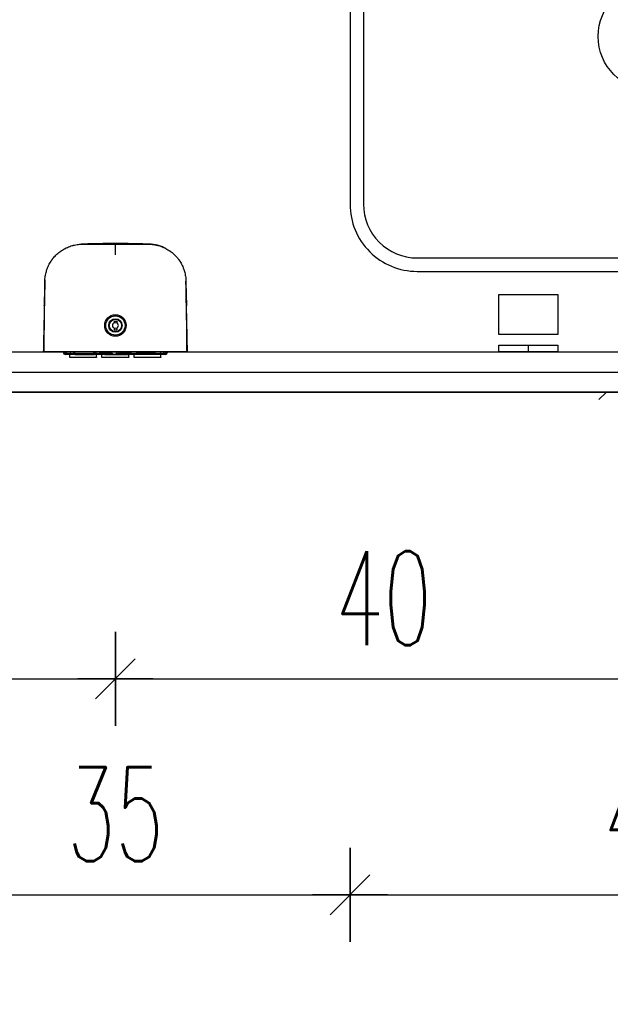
# Model space of a CAD drawing. Header units: centimetres. Extents: x -15121 to 30567, y -60641 to 0.
# Tile 232 of 256: x 10648 to 10692, y -24898 to -24825. Entities that reach past the tile are written whole.
import ezdxf

# ---------------------------------------------------------------- set-up
doc = ezdxf.new("R2010")
doc.units = ezdxf.units.CM
doc.header["$LTSCALE"] = 60
for name, color, linetype in [('A-----SZ', 8, 'Continuous'), ('AIKA sanitariaty', 7, 'Continuous'), ('AIKA TYNK', 5, 'Continuous'), ('AIKA widoki wymiarowanie', 7, 'Continuous'), ('AIKA widokowe', 7, 'Continuous'), ('AIKA wymiarowanie gnaizdka rzut lobby', 7, 'Continuous'), ('AIKA ŚCIANA', 8, 'Continuous')]:
    doc.layers.add(name, color=color, linetype=linetype)
doc.styles.add('wymiar', font='txt.shx', dxfattribs={"width": 0.6})
doc.dimstyles.new('Dwudziestka', dxfattribs={"dimtxt": 7, "dimasz": 0.7, "dimexe": 5, "dimexo": 0, "dimgap": 2.5, "dimtad": 1, "dimtoh": 1, "dimdec": 3, "dimrnd": 0.5, "dimdsep": 46, "dimtxsty": 'wymiar', "dimblk": 'znacznik', "dimcen": 0, "dimdle": 5, "dimse1": 1, "dimse2": 1, "dimclrd": 256, "dimclre": 256, "dimclrt": 256, "dimadec": 0, "dimazin": 0, "dimtfac": 0.4, "dimtdec": 3, "dimtix": 1, "dimtofl": 0, "dimtmove": 2, "dimatfit": 3, "dimldrblk": 'znacznik', "dimfxl": 1, "dimtolj": 1, "dimarcsym": 0})

# ---------------------------------------------------------------- blocks, each defined once
blk = doc.blocks.new('SL umywalka 45')
at = {"layer": 'AIKA sanitariaty'}
for points in [[(-17.5, -17.5), (17.5, -17.5, 0.414214), (22.5, -12.5), (22.5, 12.5, 0.414214), (17.5, 17.5), (-17.5, 17.5, 0.414214), (-22.5, 12.5), (-22.5, -12.5, 0.414214)], [(-17.5, -16.5), (17.5, -16.5, 0.414214), (21.5, -12.5), (21.5, 12.5, 0.414214), (17.5, 16.5), (-17.5, 16.5, 0.414214), (-21.5, 12.5), (-21.5, -12.5, 0.414214)]]:
    blk.add_lwpolyline(points, format="xyb", close=True, dxfattribs=at)
blk.add_circle((0, 0), 4, dxfattribs=at)
blk = doc.blocks.new('SL dozownik góra')
at = {"layer": 'AIKA widokowe'}
for p, q in [((-9.479, -0.026), (-9.479, 0.009)), ((-9.379, -0.026), (-9.379, 0.009)), ((-9.258, 0.009), (-9.37, 0.009)), ((-9.279, 0.209), (-8.579, 0.209)), ((-8.579, 0.109), (-9.279, 0.109)), ((-9.149, 0.109), (-9.149, -0.026)), ((-8.879, 0.45), (-8.879, 0.509)), ((-8.879, 0.509), (-6.379, 0.509)), ((-8.879, 0.45), (-8.879, 0.238)), ((-8.879, 0.209), (-8.879, 0.238)), ((-8.829, -0.026), (-8.829, 0.109)), ((-8.579, 0.209), (-8.479, 0.209)), ((-8.479, 0.109), (-8.579, 0.109)), ((-8.479, 0.209), (-8.379, 0.209)), ((-8.479, 0.109), (-8.479, 0.209)), ((-8.379, 0.109), (-8.479, 0.109)), ((-8.379, 0.209), (-6.579, 0.209)), ((-8.379, 0.109), (-6.579, 0.109)), ((-6.629, 0.109), (-6.629, -0.036)), ((-6.629, 0.109), (-6.629, 0.109)), ((-6.579, 0.209), (-6.479, 0.209)), ((-6.479, 0.109), (-6.579, 0.109)), ((-6.479, 0.209), (-6.379, 0.209)), ((-6.479, 0.209), (-6.479, 0.109)), ((-6.379, 0.109), (-6.479, 0.109)), ((-6.379, 0.509), (-6.379, 0.45)), ((-6.379, 0.45), (-6.379, 0.238)), ((-6.379, 0.238), (-6.379, 0.209)), ((-6.379, 0.209), (-5.75, 0.209)), ((-5.75, 0.109), (-6.379, 0.109)), ((-6.129, 0.109), (-6.129, 0.103)), ((-6.129, 0.109), (-6.129, 0.109)), ((-6.129, 0.103), (-5.716, 0.103)), ((-5.879, 0.45), (-5.879, 0.509)), ((-5.879, 0.509), (-3.379, 0.509)), ((-5.879, 0.45), (-5.879, 0.238)), ((-5.879, 0.209), (-5.879, 0.238)), ((-3.629, 0.209), (-5.75, 0.209)), ((-5.68, 0.08), (-5.574, -0.026)), ((-5.433, -0.026), (-5.609, 0.15)), ((-4.714, 0.109), (-5.568, 0.109)), ((-5.561, 0.103), (-4.929, 0.103)), ((-4.929, 0.103), (-4.929, 0.109)), ((-4.929, 0.109), (-4.929, 0.109)), ((-4.66, 0.163), (-4.849, -0.026)), ((-3.629, 0.109), (-4.308, 0.109)), ((-3.129, 0.103), (-4.297, 0.103)), ((-3.629, 0.209), (-3.429, 0.209)), ((-3.429, 0.109), (-3.629, 0.109)), ((-3.429, 0.209), (-3.229, 0.209)), ((-3.429, 0.109), (-3.429, 0.209)), ((-3.229, 0.109), (-3.429, 0.109)), ((-3.379, 0.509), (-3.379, 0.45)), ((-3.379, 0.45), (-3.379, 0.238)), ((-3.379, 0.238), (-3.379, 0.209)), ((-3.229, 0.209), (-2.879, 0.209)), ((-2.879, 0.109), (-3.229, 0.109)), ((-3.129, 0.109), (-3.129, 0.103)), ((-3.129, 0.109), (-3.129, 0.109)), ((-2.879, 0.45), (-2.879, 0.509)), ((-2.879, 0.509), (-0.379, 0.509)), ((-2.879, 0.45), (-2.879, 0.238)), ((-2.879, 0.209), (-2.879, 0.238)), ((-2.879, 0.209), (-2.779, 0.209)), ((-2.879, 0.109), (-2.779, 0.109)), ((-2.779, 0.209), (-2.679, 0.209)), ((-2.779, 0.209), (-2.779, 0.109)), ((-2.779, 0.109), (-2.679, 0.109)), ((-0.879, 0.209), (-2.679, 0.209)), ((-0.879, 0.109), (-2.679, 0.109)), ((-2.629, 0.109), (-2.629, -0.036)), ((-2.629, 0.109), (-2.629, 0.109)), ((-0.879, 0.209), (-0.779, 0.209)), ((-0.879, 0.109), (-0.779, 0.109)), ((-0.779, 0.209), (-0.679, 0.209)), ((-0.779, 0.109), (-0.779, 0.209)), ((-0.779, 0.109), (-0.679, 0.109)), ((-0.679, 0.209), (0.021, 0.209)), ((0.021, 0.109), (-0.679, 0.109)), ((-0.429, 0.109), (-0.429, -0.026)), ((-0.379, 0.509), (-0.379, 0.45)), ((-0.379, 0.45), (-0.379, 0.238)), ((-0.379, 0.238), (-0.379, 0.209)), ((-0.109, 0.109), (-0.109, -0.026)), ((0.112, 0.009), (0, 0.009)), ((0.121, 0.009), (0.121, -0.026)), ((0.221, 0.009), (0.221, -0.026)), ((-4.754, -2.241), (-4.754, -2.086)), ((-4.504, -2.086), (-4.754, -2.086)), ((-4.754, -2.262), (-4.754, -2.241)), ((-4.754, -2.731), (-4.754, -2.71)), ((-4.754, -2.886), (-4.754, -2.731)), ((-4.504, -2.241), (-4.504, -2.086)), ((-4.504, -2.241), (-4.504, -2.262)), ((-4.504, -2.71), (-4.504, -2.731)), ((-4.504, -2.886), (-4.504, -2.731)), ((-4.504, -2.886), (-4.754, -2.886)), ((-11.255, -4.306), (-11.255, -4.306)), ((1.997, -4.306), (1.997, -4.306)), ((-11.236, -5.146), (-11.236, -5.146)), ((1.978, -5.146), (1.978, -5.146)), ((-11.209, -6.366), (-11.207, -6.517)), ((-11.208, -6.376), (-11.207, -6.501))]:
    blk.add_line(p, q, dxfattribs=at)
for radius in [1, 0.9, 0.625, 0.575]:
    blk.add_circle((-4.629, -2.486), radius, dxfattribs=at)
for centre, radius, start, end in [((-9.279, 0.009), 0.2, 90, 180), ((-9.279, 0.009), 0.1, 90, 180), ((-9.37, 0), 0.009, 90, 180), ((-9.258, 0), 0.009, 0, 90), ((-5.75, 0.009), 0.2, 45, 90), ((-5.75, 0.009), 0.1, 45, 90), ((-4.589, 0.093), 0.1, 85.83277, 135), ((-4.629, -0.456), 0.65, 42.18599, 85.83277), ((0, 0), 0.009, 90, 180), ((0.021, 0.009), 0.2, 0, 90), ((0.021, 0.009), 0.1, 0, 90), ((0.112, 0), 0.009, 0, 90), ((-4.629, -2.486), 0.275, 117.03569, 242.96431), ((-4.629, -2.486), 0.256, 60.79407, 119.20593), ((-4.629, -2.486), 0.256, 240.79407, 299.20593), ((-4.629, -2.486), 0.275, 297.03569, 62.96431), ((-11.235, -4.306), 0.02, 182.1155, 232.66012), ((1.977, -4.306), 0.02, 307.09269, 359.64295), ((-11.216, -5.146), 0.02, 141.30303, 181.35765), ((1.958, -5.146), 0.02, 358.84086, 39.05333), ((-7.684, -6.486), 3.523, 180.5, 180.91114), ((-1.574, -6.486), 3.523, 356.09612, 359.45377), ((-1.574, -6.486), 3.523, 356.24723, 359.5)]:
    blk.add_arc(centre, radius, start, end, dxfattribs=at)
for points, degree in [([(-11.351, -0.026), (-11.352, -0.026), (-11.274, -0.026)], 2), ([(-10.884, -0.036), (-11.008, -0.033), (-11.131, -0.03), (-11.255, -0.027)], 3), ([(-10.292, -0.026), (-7.461, -0.026), (-4.629, -0.026)], 2), ([(-4.629, -0.026), (-1.797, -0.026), (1.034, -0.026)], 2), ([(1.997, -0.027), (1.873, -0.03), (1.75, -0.033), (1.626, -0.036)], 3), ([(2.016, -0.026), (2.094, -0.026), (2.093, -0.026)], 2), ([(-0.023, -9.703), (-0.005, -9.695), (0.013, -9.686), (0.031, -9.677)], 3)]:
    blk.add_open_spline(points, degree=degree, dxfattribs=at)
for points, knots in [([(-11.351, -0.026), (-11.346, -0.275), (-11.335, -0.753), (-11.319, -1.442), (-11.305, -2.073), (-11.292, -2.647), (-11.281, -3.164), (-11.271, -3.624), (-11.262, -3.998), (-11.257, -4.219), (-11.255, -4.306)], [0, 0, 0, 0, 0.174298, 0.335211, 0.482738, 0.616879, 0.737634, 0.845004, 0.938988, 1, 1, 1, 1]), ([(-11.274, -0.026), (-11.273, -0.026), (-11.272, -0.026), (-11.265, -0.026), (-11.26, -0.026), (-11.247, -0.026), (-11.239, -0.026), (-11.224, -0.026), (-11.219, -0.026), (-11.208, -0.026), (-11.202, -0.026), (-11.183, -0.026), (-11.17, -0.026), (-11.139, -0.026), (-11.123, -0.026), (-11.087, -0.026), (-11.068, -0.026), (-11.043, -0.026), (-11.037, -0.026), (-11.027, -0.026), (-11.011, -0.026), (-10.994, -0.026), (-10.961, -0.026), (-10.913, -0.026), (-10.862, -0.026), (-10.822, -0.026), (-10.809, -0.026), (-10.788, -0.026), (-10.781, -0.026), (-10.767, -0.026), (-10.76, -0.026), (-10.725, -0.026), (-10.696, -0.026), (-10.638, -0.026), (-10.608, -0.026), (-10.547, -0.026), (-10.516, -0.026), (-10.476, -0.026), (-10.468, -0.026), (-10.452, -0.026), (-10.428, -0.026), (-10.405, -0.026), (-10.356, -0.026), (-10.324, -0.026), (-10.292, -0.026)], [0, 0, 0, 0, 0.0625, 0.0625, 0.125, 0.125, 0.1875, 0.1875, 0.21875, 0.21875, 0.25, 0.25, 0.3125, 0.3125, 0.375, 0.375, 0.4375, 0.4375, 0.453125, 0.453125, 0.46875, 0.5, 0.5, 0.5625, 0.625, 0.625, 0.65625, 0.65625, 0.671875, 0.671875, 0.6875, 0.6875, 0.75, 0.75, 0.8125, 0.8125, 0.875, 0.875, 0.890625, 0.890625, 0.90625, 0.9375, 0.9375, 1, 1, 1, 1]), ([(-4.629, -10.065), (-5.264, -10.065), (-5.899, -10.064), (-6.693, -10.061), (-6.931, -10.059), (-7.208, -10.058), (-7.328, -10.058), (-7.407, -10.058), (-7.447, -10.058), (-7.526, -10.058), (-7.585, -10.058), (-7.645, -10.057), (-7.685, -10.057), (-7.705, -10.057), (-7.764, -10.056), (-7.804, -10.055), (-7.863, -10.052), (-7.883, -10.051), (-7.922, -10.049), (-7.942, -10.048), (-8.04, -10.041), (-8.119, -10.032), (-8.275, -10.01), (-8.353, -9.996), (-8.469, -9.972), (-8.508, -9.963), (-8.565, -9.948), (-8.585, -9.943), (-8.623, -9.933), (-8.642, -9.928), (-8.737, -9.901), (-8.812, -9.877), (-8.96, -9.824), (-9.033, -9.795), (-9.177, -9.732), (-9.248, -9.698), (-9.387, -9.626), (-9.455, -9.587), (-9.557, -9.526), (-9.59, -9.505), (-9.64, -9.472), (-9.656, -9.461), (-9.689, -9.439), (-9.706, -9.427), (-9.786, -9.37), (-9.849, -9.323), (-9.971, -9.223), (-10.031, -9.172), (-10.145, -9.065), (-10.201, -9.01), (-10.308, -8.895), (-10.36, -8.836), (-10.435, -8.745), (-10.46, -8.714), (-10.49, -8.674), (-10.496, -8.666), (-10.508, -8.65), (-10.526, -8.627), (-10.543, -8.603), (-10.601, -8.522), (-10.644, -8.456), (-10.727, -8.322), (-10.804, -8.186), (-10.873, -8.045), (-10.936, -7.901), (-10.966, -7.828), (-11.006, -7.717), (-11.019, -7.68), (-11.035, -7.632), (-11.038, -7.623), (-11.044, -7.604), (-11.052, -7.576), (-11.061, -7.547), (-11.088, -7.452), (-11.107, -7.376), (-11.14, -7.223), (-11.154, -7.146), (-11.177, -6.991), (-11.186, -6.914), (-11.195, -6.797), (-11.198, -6.759), (-11.201, -6.7), (-11.202, -6.681), (-11.203, -6.642), (-11.204, -6.622), (-11.204, -6.583), (-11.205, -6.563), (-11.205, -6.524), (-11.206, -6.485), (-11.206, -6.446), (-11.206, -6.407), (-11.206, -6.387), (-11.207, -6.328), (-11.207, -6.289), (-11.208, -6.211), (-11.208, -6.172), (-11.211, -5.976), (-11.212, -5.819), (-11.22, -5.037), (-11.227, -4.41), (-11.241, -3.158), (-11.247, -2.531), (-11.261, -1.279), (-11.267, -0.652), (-11.274, -0.026)], [0, 0, 0, 0, 0.125, 0.125, 0.15625, 0.171875, 0.179687, 0.179687, 0.1875, 0.1875, 0.195312, 0.199219, 0.199219, 0.203125, 0.203125, 0.210937, 0.210937, 0.214844, 0.214844, 0.21875, 0.21875, 0.234375, 0.234375, 0.25, 0.25, 0.257812, 0.257812, 0.261719, 0.261719, 0.265625, 0.265625, 0.28125, 0.28125, 0.296875, 0.296875, 0.3125, 0.3125, 0.328125, 0.328125, 0.335937, 0.335937, 0.339844, 0.339844, 0.34375, 0.34375, 0.359375, 0.359375, 0.375, 0.375, 0.390625, 0.390625, 0.40625, 0.40625, 0.414062, 0.414062, 0.416016, 0.416016, 0.417969, 0.421875, 0.421875, 0.4375, 0.4375, 0.453125, 0.46875, 0.46875, 0.484375, 0.484375, 0.492187, 0.492187, 0.494141, 0.494141, 0.496094, 0.5, 0.5, 0.515625, 0.515625, 0.53125, 0.53125, 0.546875, 0.546875, 0.554687, 0.554687, 0.558594, 0.558594, 0.5625, 0.5625, 0.566406, 0.566406, 0.570312, 0.574219, 0.574219, 0.578125, 0.578125, 0.585937, 0.585937, 0.59375, 0.59375, 0.625, 0.625, 0.75, 0.75, 0.875, 0.875, 1, 1, 1, 1]), ([(2.016, -0.026), (2.009, -0.652), (2.003, -1.279), (1.989, -2.531), (1.983, -3.158), (1.969, -4.41), (1.962, -5.037), (1.954, -5.819), (1.953, -5.976), (1.95, -6.172), (1.95, -6.211), (1.949, -6.289), (1.949, -6.328), (1.948, -6.387), (1.948, -6.407), (1.948, -6.446), (1.948, -6.485), (1.947, -6.524), (1.947, -6.563), (1.946, -6.583), (1.946, -6.622), (1.945, -6.642), (1.944, -6.681), (1.943, -6.7), (1.94, -6.759), (1.937, -6.797), (1.928, -6.914), (1.919, -6.991), (1.896, -7.146), (1.882, -7.223), (1.849, -7.376), (1.83, -7.452), (1.803, -7.547), (1.794, -7.576), (1.786, -7.604), (1.78, -7.623), (1.777, -7.632), (1.761, -7.68), (1.748, -7.717), (1.708, -7.828), (1.678, -7.901), (1.615, -8.045), (1.546, -8.186), (1.469, -8.322), (1.386, -8.456), (1.343, -8.522), (1.285, -8.603), (1.268, -8.627), (1.25, -8.65), (1.238, -8.666), (1.232, -8.674), (1.202, -8.714), (1.177, -8.745), (1.102, -8.836), (1.05, -8.895), (0.943, -9.01), (0.887, -9.065), (0.773, -9.172), (0.713, -9.223), (0.591, -9.323), (0.528, -9.37), (0.448, -9.427), (0.431, -9.439), (0.398, -9.461), (0.382, -9.472), (0.332, -9.505), (0.299, -9.526), (0.197, -9.587), (0.129, -9.626), (-0.01, -9.698), (-0.081, -9.732), (-0.225, -9.795), (-0.298, -9.824), (-0.446, -9.877), (-0.521, -9.901), (-0.616, -9.928), (-0.635, -9.933), (-0.673, -9.943), (-0.693, -9.948), (-0.75, -9.963), (-0.789, -9.972), (-0.905, -9.996), (-0.983, -10.01), (-1.139, -10.032), (-1.218, -10.041), (-1.316, -10.048), (-1.336, -10.049), (-1.375, -10.051), (-1.395, -10.052), (-1.454, -10.055), (-1.494, -10.056), (-1.553, -10.057), (-1.573, -10.057), (-1.613, -10.057), (-1.673, -10.058), (-1.732, -10.058), (-1.811, -10.058), (-1.851, -10.058), (-1.93, -10.058), (-2.05, -10.058), (-2.327, -10.059), (-2.565, -10.061), (-3.359, -10.064), (-3.994, -10.065), (-4.629, -10.065)], [0, 0, 0, 0, 0.125, 0.125, 0.25, 0.25, 0.375, 0.375, 0.40625, 0.40625, 0.414063, 0.414063, 0.421875, 0.421875, 0.425781, 0.425781, 0.429688, 0.433594, 0.433594, 0.4375, 0.4375, 0.441406, 0.441406, 0.445313, 0.445313, 0.453125, 0.453125, 0.46875, 0.46875, 0.484375, 0.484375, 0.5, 0.5, 0.503906, 0.505859, 0.505859, 0.507813, 0.507813, 0.515625, 0.515625, 0.53125, 0.53125, 0.546875, 0.5625, 0.5625, 0.578125, 0.578125, 0.582031, 0.583984, 0.583984, 0.585938, 0.585938, 0.59375, 0.59375, 0.609375, 0.609375, 0.625, 0.625, 0.640625, 0.640625, 0.65625, 0.65625, 0.660156, 0.660156, 0.664063, 0.664063, 0.671875, 0.671875, 0.6875, 0.6875, 0.703125, 0.703125, 0.71875, 0.71875, 0.734375, 0.734375, 0.738281, 0.738281, 0.742188, 0.742188, 0.75, 0.75, 0.765625, 0.765625, 0.78125, 0.78125, 0.785156, 0.785156, 0.789063, 0.789063, 0.796875, 0.796875, 0.800781, 0.800781, 0.804688, 0.8125, 0.8125, 0.820313, 0.820313, 0.828125, 0.84375, 0.875, 0.875, 1, 1, 1, 1]), ([(1.034, -0.026), (1.066, -0.026), (1.098, -0.026), (1.147, -0.026), (1.17, -0.026), (1.194, -0.026), (1.21, -0.026), (1.218, -0.026), (1.258, -0.026), (1.289, -0.026), (1.35, -0.026), (1.38, -0.026), (1.438, -0.026), (1.467, -0.026), (1.502, -0.026), (1.509, -0.026), (1.523, -0.026), (1.53, -0.026), (1.551, -0.026), (1.564, -0.026), (1.604, -0.026), (1.655, -0.026), (1.703, -0.026), (1.736, -0.026), (1.753, -0.026), (1.769, -0.026), (1.779, -0.026), (1.785, -0.026), (1.81, -0.026), (1.829, -0.026), (1.865, -0.026), (1.881, -0.026), (1.912, -0.026), (1.925, -0.026), (1.944, -0.026), (1.95, -0.026), (1.961, -0.026), (1.966, -0.026), (1.981, -0.026), (1.989, -0.026), (2.002, -0.026), (2.007, -0.026), (2.014, -0.026), (2.015, -0.026), (2.016, -0.026)], [0, 0, 0, 0, 0.0625, 0.0625, 0.09375, 0.109375, 0.109375, 0.125, 0.125, 0.1875, 0.1875, 0.25, 0.25, 0.3125, 0.3125, 0.328125, 0.328125, 0.34375, 0.34375, 0.375, 0.375, 0.4375, 0.5, 0.5, 0.53125, 0.546875, 0.546875, 0.5625, 0.5625, 0.625, 0.625, 0.6875, 0.6875, 0.75, 0.75, 0.78125, 0.78125, 0.8125, 0.8125, 0.875, 0.875, 0.9375, 0.9375, 1, 1, 1, 1]), ([(1.997, -4.306), (1.998, -4.282), (2.002, -4.079), (2.011, -3.676), (2.025, -3.075), (2.04, -2.407), (2.056, -1.672), (2.074, -0.871), (2.087, -0.315), (2.093, -0.026)], [0, 0, 0, 0, 0.017073, 0.142038, 0.282546, 0.438596, 0.610188, 0.797323, 1, 1, 1, 1]), ([(-11.236, -5.146), (-11.236, -5.146), (-11.236, -5.145), (-11.236, -5.144), (-11.236, -5.144), (-11.236, -5.143), (-11.236, -5.141), (-11.236, -5.14), (-11.236, -5.136), (-11.236, -5.129), (-11.236, -5.12), (-11.236, -5.112), (-11.236, -5.109), (-11.237, -5.103), (-11.237, -5.1), (-11.237, -5.09), (-11.237, -5.076), (-11.237, -5.06), (-11.238, -5.047), (-11.238, -5.04), (-11.238, -5.033), (-11.238, -5.028), (-11.238, -5.026), (-11.238, -5.013), (-11.239, -5.003), (-11.239, -4.982), (-11.24, -4.96), (-11.24, -4.936), (-11.24, -4.921), (-11.241, -4.918), (-11.241, -4.912), (-11.241, -4.909), (-11.241, -4.899), (-11.241, -4.893), (-11.241, -4.874), (-11.242, -4.848), (-11.243, -4.822), (-11.243, -4.802), (-11.243, -4.791), (-11.243, -4.781), (-11.244, -4.774), (-11.244, -4.771), (-11.244, -4.754), (-11.244, -4.74), (-11.245, -4.712), (-11.245, -4.699), (-11.246, -4.672), (-11.246, -4.658), (-11.247, -4.638), (-11.247, -4.631), (-11.247, -4.617), (-11.247, -4.611), (-11.248, -4.591), (-11.248, -4.565), (-11.249, -4.541), (-11.249, -4.522), (-11.249, -4.516), (-11.25, -4.508), (-11.25, -4.505), (-11.25, -4.499), (-11.25, -4.484), (-11.251, -4.459), (-11.251, -4.439), (-11.252, -4.42), (-11.252, -4.411), (-11.252, -4.4), (-11.252, -4.397), (-11.252, -4.393), (-11.252, -4.387), (-11.252, -4.381), (-11.253, -4.37), (-11.253, -4.355), (-11.253, -4.344), (-11.253, -4.336), (-11.254, -4.333), (-11.254, -4.33), (-11.254, -4.329), (-11.254, -4.327), (-11.254, -4.325), (-11.254, -4.32), (-11.254, -4.314), (-11.254, -4.31), (-11.254, -4.307), (-11.254, -4.306), (-11.254, -4.306)], [0, 0, 0, 0, 0.023159, 0.023159, 0.031037, 0.031037, 0.038915, 0.05467, 0.05467, 0.086181, 0.117692, 0.117692, 0.133448, 0.133448, 0.149203, 0.149203, 0.180714, 0.212225, 0.212225, 0.227981, 0.235858, 0.235858, 0.243736, 0.243736, 0.275247, 0.275247, 0.306758, 0.338269, 0.338269, 0.346147, 0.346147, 0.354025, 0.354025, 0.36978, 0.36978, 0.401291, 0.432802, 0.432802, 0.448558, 0.456435, 0.456435, 0.464313, 0.464313, 0.495824, 0.495824, 0.527335, 0.527335, 0.558846, 0.558846, 0.574602, 0.574602, 0.590357, 0.590357, 0.621868, 0.653379, 0.653379, 0.669135, 0.669135, 0.677012, 0.677012, 0.68489, 0.716401, 0.747912, 0.747912, 0.779423, 0.779423, 0.787301, 0.787301, 0.795179, 0.810934, 0.810934, 0.842445, 0.873956, 0.873956, 0.889712, 0.889712, 0.897589, 0.897589, 0.905467, 0.905467, 0.936978, 0.968489, 0.968489, 1, 1, 1, 1]), ([(-11.248, -4.306), (-11.248, -4.306), (-11.248, -4.307), (-11.247, -4.309), (-11.247, -4.309), (-11.247, -4.31), (-11.247, -4.311), (-11.247, -4.313), (-11.247, -4.317), (-11.247, -4.324), (-11.247, -4.333), (-11.247, -4.341), (-11.246, -4.344), (-11.246, -4.35), (-11.246, -4.353), (-11.246, -4.363), (-11.246, -4.377), (-11.245, -4.393), (-11.245, -4.406), (-11.245, -4.413), (-11.245, -4.42), (-11.245, -4.425), (-11.245, -4.427), (-11.244, -4.439), (-11.244, -4.45), (-11.244, -4.471), (-11.243, -4.493), (-11.243, -4.516), (-11.242, -4.532), (-11.242, -4.535), (-11.242, -4.541), (-11.242, -4.544), (-11.242, -4.553), (-11.242, -4.56), (-11.242, -4.579), (-11.241, -4.605), (-11.241, -4.631), (-11.24, -4.651), (-11.24, -4.661), (-11.24, -4.672), (-11.24, -4.679), (-11.24, -4.682), (-11.239, -4.699), (-11.239, -4.713), (-11.238, -4.74), (-11.238, -4.754), (-11.238, -4.781), (-11.237, -4.795), (-11.237, -4.815), (-11.237, -4.822), (-11.237, -4.835), (-11.237, -4.842), (-11.236, -4.862), (-11.236, -4.887), (-11.235, -4.912), (-11.235, -4.93), (-11.235, -4.936), (-11.235, -4.945), (-11.235, -4.948), (-11.235, -4.954), (-11.234, -4.969), (-11.234, -4.993), (-11.234, -5.014), (-11.233, -5.033), (-11.233, -5.042), (-11.233, -5.053), (-11.233, -5.055), (-11.233, -5.06), (-11.233, -5.066), (-11.233, -5.072), (-11.232, -5.083), (-11.232, -5.097), (-11.232, -5.109), (-11.232, -5.117), (-11.232, -5.119), (-11.232, -5.123), (-11.232, -5.124), (-11.232, -5.126), (-11.232, -5.127), (-11.232, -5.132), (-11.232, -5.139), (-11.231, -5.143), (-11.231, -5.146), (-11.231, -5.146), (-11.232, -5.146)], [0, 0, 0, 0, 0.03125, 0.03125, 0.039062, 0.039062, 0.046875, 0.0625, 0.0625, 0.09375, 0.125, 0.125, 0.140625, 0.140625, 0.15625, 0.15625, 0.1875, 0.21875, 0.21875, 0.234375, 0.242187, 0.242187, 0.25, 0.25, 0.28125, 0.28125, 0.3125, 0.34375, 0.34375, 0.351562, 0.351562, 0.359375, 0.359375, 0.375, 0.375, 0.40625, 0.4375, 0.4375, 0.453125, 0.460937, 0.460937, 0.46875, 0.46875, 0.5, 0.5, 0.53125, 0.53125, 0.5625, 0.5625, 0.578125, 0.578125, 0.59375, 0.59375, 0.625, 0.65625, 0.65625, 0.671875, 0.671875, 0.679687, 0.679687, 0.6875, 0.71875, 0.75, 0.75, 0.78125, 0.78125, 0.789062, 0.789062, 0.796875, 0.8125, 0.8125, 0.84375, 0.875, 0.875, 0.890625, 0.890625, 0.898437, 0.898437, 0.90625, 0.90625, 0.9375, 0.96875, 0.96875, 1, 1, 1, 1]), ([(1.974, -5.146), (1.973, -5.146), (1.973, -5.146), (1.973, -5.143), (1.974, -5.139), (1.974, -5.132), (1.974, -5.127), (1.974, -5.126), (1.974, -5.124), (1.974, -5.123), (1.974, -5.119), (1.974, -5.117), (1.974, -5.109), (1.974, -5.097), (1.974, -5.083), (1.975, -5.072), (1.975, -5.066), (1.975, -5.06), (1.975, -5.055), (1.975, -5.053), (1.975, -5.042), (1.975, -5.033), (1.976, -5.014), (1.976, -4.993), (1.976, -4.969), (1.977, -4.954), (1.977, -4.948), (1.977, -4.945), (1.977, -4.936), (1.977, -4.93), (1.977, -4.912), (1.978, -4.887), (1.978, -4.862), (1.979, -4.842), (1.979, -4.835), (1.979, -4.822), (1.979, -4.815), (1.979, -4.795), (1.98, -4.781), (1.98, -4.754), (1.98, -4.74), (1.981, -4.713), (1.981, -4.699), (1.982, -4.682), (1.982, -4.679), (1.982, -4.672), (1.982, -4.661), (1.982, -4.651), (1.983, -4.631), (1.983, -4.605), (1.984, -4.579), (1.984, -4.56), (1.984, -4.553), (1.984, -4.544), (1.984, -4.541), (1.984, -4.535), (1.984, -4.532), (1.985, -4.516), (1.985, -4.493), (1.986, -4.471), (1.986, -4.45), (1.986, -4.439), (1.987, -4.427), (1.987, -4.425), (1.987, -4.42), (1.987, -4.413), (1.987, -4.406), (1.987, -4.393), (1.988, -4.377), (1.988, -4.363), (1.988, -4.353), (1.988, -4.35), (1.988, -4.344), (1.989, -4.341), (1.989, -4.333), (1.989, -4.324), (1.989, -4.317), (1.989, -4.313), (1.989, -4.311), (1.989, -4.31), (1.989, -4.309), (1.989, -4.309), (1.99, -4.307), (1.99, -4.306), (1.99, -4.306)], [0, 0, 0, 0, 0.03125, 0.03125, 0.0625, 0.09375, 0.09375, 0.101563, 0.101563, 0.109375, 0.109375, 0.125, 0.125, 0.15625, 0.1875, 0.1875, 0.203125, 0.210938, 0.210938, 0.21875, 0.21875, 0.25, 0.25, 0.28125, 0.3125, 0.320313, 0.320313, 0.328125, 0.328125, 0.34375, 0.34375, 0.375, 0.40625, 0.40625, 0.421875, 0.421875, 0.4375, 0.4375, 0.46875, 0.46875, 0.5, 0.5, 0.53125, 0.53125, 0.539063, 0.539063, 0.546875, 0.5625, 0.5625, 0.59375, 0.625, 0.625, 0.640625, 0.640625, 0.648438, 0.648438, 0.65625, 0.65625, 0.6875, 0.71875, 0.71875, 0.75, 0.75, 0.757813, 0.757813, 0.765625, 0.78125, 0.78125, 0.8125, 0.84375, 0.84375, 0.859375, 0.859375, 0.875, 0.875, 0.90625, 0.9375, 0.9375, 0.953125, 0.960938, 0.960938, 0.96875, 0.96875, 1, 1, 1, 1]), ([(1.996, -4.306), (1.996, -4.306), (1.996, -4.307), (1.996, -4.31), (1.996, -4.314), (1.996, -4.32), (1.996, -4.325), (1.996, -4.327), (1.996, -4.329), (1.996, -4.33), (1.996, -4.333), (1.995, -4.336), (1.995, -4.344), (1.995, -4.355), (1.995, -4.37), (1.994, -4.381), (1.994, -4.387), (1.994, -4.393), (1.994, -4.397), (1.994, -4.4), (1.994, -4.411), (1.994, -4.42), (1.993, -4.439), (1.993, -4.459), (1.992, -4.484), (1.992, -4.499), (1.992, -4.505), (1.992, -4.508), (1.991, -4.516), (1.991, -4.522), (1.991, -4.541), (1.99, -4.565), (1.99, -4.591), (1.989, -4.611), (1.989, -4.617), (1.989, -4.631), (1.989, -4.638), (1.988, -4.658), (1.988, -4.672), (1.987, -4.699), (1.987, -4.712), (1.986, -4.74), (1.986, -4.754), (1.986, -4.771), (1.986, -4.774), (1.985, -4.781), (1.985, -4.791), (1.985, -4.802), (1.985, -4.822), (1.984, -4.848), (1.983, -4.874), (1.983, -4.893), (1.983, -4.899), (1.983, -4.909), (1.983, -4.912), (1.983, -4.918), (1.982, -4.921), (1.982, -4.936), (1.982, -4.96), (1.981, -4.982), (1.981, -5.003), (1.98, -5.013), (1.98, -5.026), (1.98, -5.028), (1.98, -5.033), (1.98, -5.04), (1.98, -5.047), (1.979, -5.06), (1.979, -5.076), (1.979, -5.09), (1.979, -5.1), (1.979, -5.103), (1.978, -5.109), (1.978, -5.112), (1.978, -5.12), (1.978, -5.129), (1.978, -5.136), (1.978, -5.14), (1.978, -5.141), (1.978, -5.143), (1.978, -5.144), (1.978, -5.144), (1.978, -5.145), (1.978, -5.146), (1.978, -5.146)], [0, 0, 0, 0, 0.03178, 0.03178, 0.063561, 0.095341, 0.095341, 0.103286, 0.103286, 0.111231, 0.111231, 0.127121, 0.127121, 0.158902, 0.190682, 0.190682, 0.206572, 0.214517, 0.214517, 0.222462, 0.222462, 0.254243, 0.254243, 0.286023, 0.317803, 0.325748, 0.325748, 0.333693, 0.333693, 0.349583, 0.349583, 0.381364, 0.413144, 0.413144, 0.429034, 0.429034, 0.444924, 0.444924, 0.476705, 0.476705, 0.508485, 0.508485, 0.540265, 0.540265, 0.54821, 0.54821, 0.556156, 0.572046, 0.572046, 0.603826, 0.635606, 0.635606, 0.651496, 0.651496, 0.659442, 0.659442, 0.667387, 0.667387, 0.699167, 0.730947, 0.730947, 0.762728, 0.762728, 0.770673, 0.770673, 0.778618, 0.794508, 0.794508, 0.826288, 0.858069, 0.858069, 0.873959, 0.873959, 0.889849, 0.889849, 0.921629, 0.953409, 0.953409, 0.9693, 0.977245, 0.977245, 0.98519, 0.98519, 1, 1, 1, 1]), ([(-11.236, -5.146), (-11.236, -5.153), (-11.236, -5.183), (-11.234, -5.229), (-11.233, -5.286), (-11.232, -5.353), (-11.23, -5.433), (-11.228, -5.519), (-11.226, -5.602), (-11.224, -5.683), (-11.223, -5.765), (-11.221, -5.848), (-11.219, -5.93), (-11.217, -6.008), (-11.215, -6.083), (-11.214, -6.154), (-11.212, -6.221), (-11.211, -6.285), (-11.209, -6.345), (-11.208, -6.401), (-11.207, -6.453), (-11.206, -6.501), (-11.205, -6.546), (-11.204, -6.585), (-11.204, -6.607), (-11.204, -6.617)], [0, 0, 0, 0, 0.001486, 0.007177, 0.011069, 0.015278, 0.025345, 0.038385, 0.054841, 0.074931, 0.098773, 0.130706, 0.167697, 0.209788, 0.257008, 0.309376, 0.366907, 0.429612, 0.497499, 0.570576, 0.648846, 0.732314, 0.820984, 0.914859, 1, 1, 1, 1]), ([(1.946, -6.62), (1.946, -6.617), (1.946, -6.61), (1.946, -6.597), (1.946, -6.581), (1.947, -6.564), (1.947, -6.546), (1.948, -6.525), (1.948, -6.504), (1.949, -6.48), (1.949, -6.455), (1.95, -6.428), (1.951, -6.4), (1.951, -6.37), (1.952, -6.339), (1.953, -6.307), (1.953, -6.275), (1.954, -6.245), (1.955, -6.213), (1.955, -6.184), (1.956, -6.158), (1.956, -6.142), (1.957, -6.129), (1.957, -6.112), (1.958, -6.08), (1.959, -6.024), (1.961, -5.941), (1.963, -5.833), (1.967, -5.663), (1.972, -5.431), (1.976, -5.244), (1.978, -5.146)], [0, 0, 0, 0, 0.083134, 0.174265, 0.26017, 0.340849, 0.416304, 0.486534, 0.551541, 0.611325, 0.665887, 0.71523, 0.759355, 0.798265, 0.831967, 0.860466, 0.881145, 0.897866, 0.910656, 0.919582, 0.922656, 0.924885, 0.92574, 0.92648, 0.928779, 0.933035, 0.939253, 0.947434, 0.957578, 0.977893, 1, 1, 1, 1]), ([(-4.629, -9.072), (-4.629, -9.104), (-4.629, -9.137), (-4.629, -9.201), (-4.629, -9.233), (-4.629, -9.296), (-4.629, -9.327), (-4.629, -9.366), (-4.629, -9.374), (-4.629, -9.389), (-4.629, -9.397), (-4.629, -9.42), (-4.629, -9.435), (-4.629, -9.48), (-4.629, -9.538), (-4.629, -9.594), (-4.629, -9.634), (-4.629, -9.647), (-4.629, -9.667), (-4.629, -9.677), (-4.629, -9.686), (-4.629, -9.693), (-4.629, -9.696), (-4.629, -9.724), (-4.629, -9.748), (-4.629, -9.794), (-4.629, -9.816), (-4.629, -9.857), (-4.629, -9.876), (-4.629, -9.899), (-4.629, -9.905), (-4.629, -9.912), (-4.629, -9.916), (-4.629, -9.918), (-4.629, -9.929), (-4.629, -9.937), (-4.629, -9.96), (-4.629, -9.988), (-4.629, -10.01), (-4.629, -10.024), (-4.629, -10.029), (-4.629, -10.035), (-4.629, -10.037), (-4.629, -10.041), (-4.629, -10.042), (-4.629, -10.051), (-4.629, -10.061), (-4.629, -10.064), (-4.629, -10.065)], [0, 0, 0, 0, 0.0625, 0.0625, 0.125, 0.125, 0.1875, 0.1875, 0.203125, 0.203125, 0.21875, 0.21875, 0.25, 0.25, 0.3125, 0.375, 0.375, 0.40625, 0.40625, 0.421875, 0.429687, 0.429687, 0.4375, 0.4375, 0.5, 0.5, 0.5625, 0.5625, 0.625, 0.625, 0.640625, 0.648438, 0.648438, 0.65625, 0.65625, 0.6875, 0.6875, 0.75, 0.8125, 0.8125, 0.84375, 0.84375, 0.859375, 0.859375, 0.875, 0.875, 0.9375, 1, 1, 1, 1]), ([(-9.289, -9.677), (-9.171, -9.736), (-8.932, -9.842), (-8.555, -9.958), (-8.168, -10.034), (-7.775, -10.058), (-7.382, -10.07), (-6.334, -10.104), (-5.416, -10.116), (-4.629, -10.116)], [0, 0, 0, 0, 0.083303, 0.166609, 0.249917, 0.333224, 0.416576, 0.499923, 1, 1, 1, 1]), ([(-4.629, -10.116), (-3.842, -10.116), (-2.924, -10.104), (-1.876, -10.07), (-1.6, -10.062), (-1.455, -10.055), (-1.441, -10.054)], [0, 0, 0, 0, 0.740066, 0.863413, 0.986765, 1, 1, 1, 1])]:
    blk.add_open_spline(points, degree=3, knots=knots, dxfattribs=at)
blk = doc.blocks.new('znacznik')
at = {"color": 0}
for points in [[(0, -5), (0, 5)], [(-4, 0), (4, 0)]]:
    blk.add_lwpolyline(points, dxfattribs=at)
at = {"color": 1}
blk.add_lwpolyline([(-2.12, -2.12), (2.12, 2.12)], dxfattribs=at)
blk = doc.blocks.new('*D6484')
at = {"layer": 'AIKA widoki wymiarowanie', "lineweight": -2, "transparency": 16777216}
blk.add_line((10615.867, -24874.149), (10654.467, -24874.149), dxfattribs=at)
at = {"layer": 'Defpoints', "color": 0, "transparency": 16777216}
for p in [(10615.167, -24826.302), (10655.167, -24842.565), (10655.167, -24874.149)]:
    blk.add_point(p, dxfattribs=at)
at = {"layer": 'AIKA widoki wymiarowanie', "lineweight": -2, "transparency": 16777216, "xscale": 0.7, "yscale": 0.7, "zscale": 0.7, "rotation": 180}
blk.add_blockref('znacznik', (10615.167, -24874.149), dxfattribs=at)
at = {"layer": 'AIKA widoki wymiarowanie', "lineweight": -2, "transparency": 16777216, "xscale": 0.7, "yscale": 0.7, "zscale": 0.7}
blk.add_blockref('znacznik', (10655.167, -24874.149), dxfattribs=at)
at = {"layer": 'AIKA widoki wymiarowanie', "transparency": 16777216, "insert": (10635.167, -24868.149), "char_height": 7, "attachment_point": 5, "style": 'wymiar'}
blk.add_mtext('\\A1;40', dxfattribs=at)
blk = doc.blocks.new('*D6485')
at = {"layer": 'AIKA widoki wymiarowanie', "lineweight": -2, "transparency": 16777216}
blk.add_line((10655.867, -24874.149), (10694.467, -24874.149), dxfattribs=at)
at = {"layer": 'Defpoints', "color": 0, "transparency": 16777216}
for p in [(10695.167, -24826.302), (10655.167, -24842.565), (10695.167, -24874.149)]:
    blk.add_point(p, dxfattribs=at)
at = {"layer": 'AIKA widoki wymiarowanie', "lineweight": -2, "transparency": 16777216, "xscale": 0.7, "yscale": 0.7, "zscale": 0.7, "rotation": 180}
blk.add_blockref('znacznik', (10655.167, -24874.149), dxfattribs=at)
at = {"layer": 'AIKA widoki wymiarowanie', "lineweight": -2, "transparency": 16777216, "xscale": 0.7, "yscale": 0.7, "zscale": 0.7}
blk.add_blockref('znacznik', (10695.167, -24874.149), dxfattribs=at)
at = {"layer": 'AIKA widoki wymiarowanie', "transparency": 16777216, "insert": (10675.167, -24868.149), "char_height": 7, "attachment_point": 5, "style": 'wymiar'}
blk.add_mtext('\\A1;40', dxfattribs=at)
blk = doc.blocks.new('*D6493')
at = {"layer": 'AIKA widoki wymiarowanie', "lineweight": -2, "transparency": 16777216}
blk.add_line((10638.367, -24890.245), (10671.967, -24890.245), dxfattribs=at)
at = {"layer": 'Defpoints', "color": 0, "transparency": 16777216}
for p in [(10637.667, -24826.302), (10672.667, -24829.139), (10672.667, -24890.245)]:
    blk.add_point(p, dxfattribs=at)
at = {"layer": 'AIKA widoki wymiarowanie', "lineweight": -2, "transparency": 16777216, "xscale": 0.7, "yscale": 0.7, "zscale": 0.7, "rotation": 180}
blk.add_blockref('znacznik', (10637.667, -24890.245), dxfattribs=at)
at = {"layer": 'AIKA widoki wymiarowanie', "lineweight": -2, "transparency": 16777216, "xscale": 0.7, "yscale": 0.7, "zscale": 0.7}
blk.add_blockref('znacznik', (10672.667, -24890.245), dxfattribs=at)
at = {"layer": 'AIKA widoki wymiarowanie', "transparency": 16777216, "insert": (10655.167, -24884.245), "char_height": 7, "attachment_point": 5, "style": 'wymiar'}
blk.add_mtext('\\A1;35', dxfattribs=at)
blk = doc.blocks.new('*D6494')
at = {"layer": 'AIKA widoki wymiarowanie', "lineweight": -2, "transparency": 16777216}
blk.add_line((10673.367, -24890.245), (10716.967, -24890.245), dxfattribs=at)
at = {"layer": 'Defpoints', "color": 0, "transparency": 16777216}
for p in [(10717.667, -24826.302), (10672.667, -24829.139), (10717.667, -24890.245)]:
    blk.add_point(p, dxfattribs=at)
at = {"layer": 'AIKA widoki wymiarowanie', "lineweight": -2, "transparency": 16777216, "xscale": 0.7, "yscale": 0.7, "zscale": 0.7, "rotation": 180}
blk.add_blockref('znacznik', (10672.667, -24890.245), dxfattribs=at)
at = {"layer": 'AIKA widoki wymiarowanie', "lineweight": -2, "transparency": 16777216, "xscale": 0.7, "yscale": 0.7, "zscale": 0.7}
blk.add_blockref('znacznik', (10717.667, -24890.245), dxfattribs=at)
at = {"layer": 'AIKA widoki wymiarowanie', "transparency": 16777216, "insert": (10695.167, -24884.245), "char_height": 7, "attachment_point": 5, "style": 'wymiar'}
blk.add_mtext('\\A1;45', dxfattribs=at)
blk = doc.blocks.new('*D6307')
at = {"layer": 'AIKA widoki wymiarowanie', "lineweight": -2, "transparency": 16777216}
blk.add_line((10488.867, -24908.511), (10730.63, -24908.511), dxfattribs=at)
at = {"layer": 'Defpoints', "color": 0, "transparency": 16777216}
for p in [(10488.167, -24828.06), (10731.33, -24849.802), (10731.33, -24908.511)]:
    blk.add_point(p, dxfattribs=at)
at = {"layer": 'AIKA widoki wymiarowanie', "lineweight": -2, "transparency": 16777216, "xscale": 0.7, "yscale": 0.7, "zscale": 0.7, "rotation": 180}
blk.add_blockref('znacznik', (10488.167, -24908.511), dxfattribs=at)
at = {"layer": 'AIKA widoki wymiarowanie', "lineweight": -2, "transparency": 16777216, "xscale": 0.7, "yscale": 0.7, "zscale": 0.7}
blk.add_blockref('znacznik', (10731.33, -24908.511), dxfattribs=at)
at = {"layer": 'AIKA widoki wymiarowanie', "transparency": 16777216, "insert": (10609.749, -24902.511), "char_height": 7, "attachment_point": 5, "style": 'wymiar'}
blk.add_mtext('\\A1;243', dxfattribs=at)

msp = doc.modelspace()

# ---------------------------------------------------------------- linework, layer by layer
at = {"layer": 'A-----SZ'}
msp.add_line((10691.7854, -24852.8018), (10691.2293, -24853.358), dxfattribs=at)
at = {"layer": 'AIKA sanitariaty'}
for p, q in [((10683.7672, -24848.5085), (10683.7672, -24845.5353)), ((10683.7672, -24845.5353), (10688.1672, -24845.5353)), ((10688.1672, -24845.5353), (10688.1672, -24848.5085)), ((10688.1672, -24848.5085), (10683.7672, -24848.5085)), ((10683.7672, -24849.8018), (10683.7672, -24849.2918)), ((10683.7672, -24849.2918), (10688.1672, -24849.2918)), ((10688.1672, -24849.8018), (10683.7672, -24849.8018)), ((10685.9672, -24849.8018), (10685.9672, -24849.2918)), ((10688.1672, -24849.2918), (10688.1672, -24849.8018))]:
    msp.add_line(p, q, dxfattribs=at)
at = {"layer": 'AIKA TYNK'}
msp.add_line((10508.1672, -24851.3018), (10732.8304, -24851.3018), dxfattribs=at)
at = {"layer": 'AIKA widokowe'}
msp.add_line((10509.6672, -24849.8018), (10731.3304, -24849.8018), dxfattribs=at)
at = {"layer": 'AIKA wymiarowanie gnaizdka rzut lobby', "color": 8}
msp.add_lwpolyline([(10550.6671, -24669.8018), (10485.1672, -24669.8018), (10485.1672, -24832.8018), (10508.1672, -24832.8018), (10508.1672, -24852.8018), (10734.3304, -24852.8018), (10734.3304, -24780.8018)], dxfattribs=at)
at = {"layer": 'AIKA ŚCIANA'}
msp.add_line((10734.3304, -24852.8018), (10485.1672, -24852.8018), dxfattribs=at)

# ---------------------------------------------------------------- block references
at = {"layer": 'AIKA widokowe', "color": 8}
msp.add_blockref('SL umywalka 45', (10695.1672, -24826.3018), dxfattribs=at)
at = {"layer": 'AIKA widokowe', "color": 6, "xscale": 0.8, "yscale": 0.8, "zscale": 0.8, "rotation": 180}
msp.add_blockref('SL dozownik góra', (10651.464, -24849.8226), dxfattribs=at)

# ---------------------------------------------------------------- dimensions: what is measured, and where the dimension line sits
at = {"layer": 'AIKA widoki wymiarowanie'}
for base, p1, p2, picture, middle in [((10655.1672, -24874.149), (10615.1672, -24826.3018), (10655.1672, -24842.5653), '*D6484', (10635.1672, -24868.149)), ((10672.6672, -24890.2451), (10637.6672, -24826.3018), (10672.6672, -24829.1392), '*D6493', (10655.1672, -24884.2451)), ((10695.1672, -24874.149), (10655.1672, -24842.5653), (10695.1672, -24826.3018), '*D6485', (10675.1672, -24868.149)), ((10717.6672, -24890.2451), (10672.6672, -24829.1392), (10717.6672, -24826.3018), '*D6494', (10695.1672, -24884.2451)), ((10731.3304, -24908.5108), (10488.1672, -24828.0604), (10731.3304, -24849.8018), '*D6307', (10609.7488, -24902.5108))]:
    dim = msp.add_linear_dim(base=base, p1=p1, p2=p2, dimstyle='Dwudziestka', dxfattribs=at)
    dim.commit()
    dim.dimension.update_dxf_attribs({"geometry": picture, "text_midpoint": middle})

doc.saveas('drawing.dxf')
